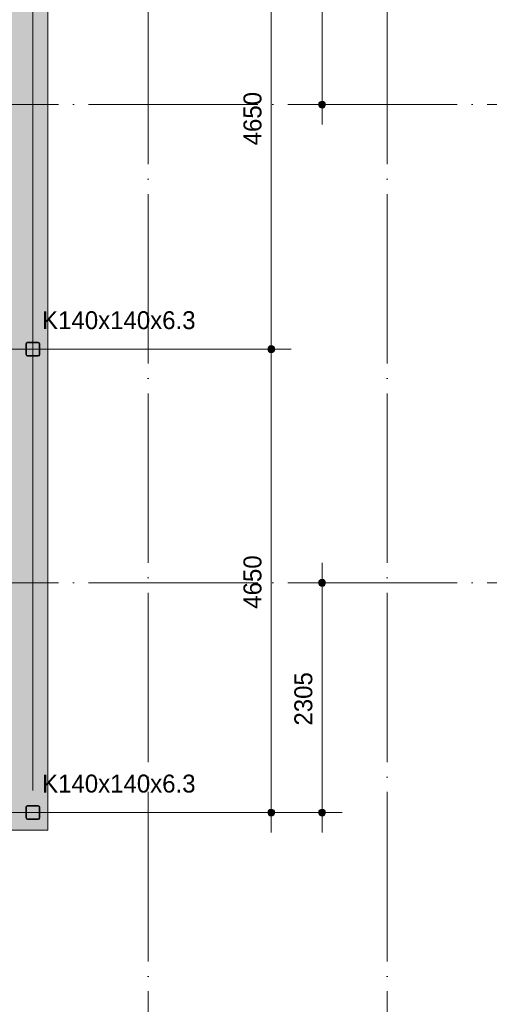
# Model space of a CAD drawing. Header units: millimetres. Extents: x -2900 to 56100, y -900 to 49332.
# Tile 33 of 35: x 37313 to 42023, y 29571 to 39452. Entities that reach past the tile are written whole.
import ezdxf

# ---------------------------------------------------------------- set-up
doc = ezdxf.new("R2010")
doc.units = ezdxf.units.MM
doc.linetypes.add('WSP_hartlijn', pattern=[800, 500, -100, 100, -100])
doc.linetypes.add('WSP_stramienlijn', pattern=[2000, 1700, -150, 0, -150])
for name, color, linetype, lineweight in [('00_maatvoering', 8, 'Continuous', 13), ('00_maatvoering-100', 8, 'Continuous', 13), ('07_stramien', 4, 'Continuous', 13), ('23_vloeren', 2, 'Continuous', 18), ('23_vloeren - hatch', 1, 'Continuous', 18), ('28_hoofddraagconstructies - kolommen en liggers - staal', 1, 'Continuous', 13), ('28_hoofddraagconstructies - kolommen en liggers - staal -cut-', 2, 'Continuous', 13), ('28_hoofddraagconstructies - tags', 7, 'Continuous', 18)]:
    doc.layers.add(name, color=color, linetype=linetype, lineweight=lineweight)
doc.styles.add('Revittext_2', font='txt', dxfattribs={"height": 180})
doc.styles.add('Revittext_I', font='txt', dxfattribs={"height": 180})
doc.dimstyles.new('WSP_18M_-_transparant', dxfattribs={"dimscale": 304.8, "dimtxt": 181.601257, "dimasz": 0.918635, "dimexe": 0.656168, "dimexo": 0.492126, "dimgap": 0.147638, "dimtad": 1, "dimdec": 0, "dimzin": 0, "dimdsep": 46, "dimtxsty": 'Revittext_2', "dimblk1": 'DOTSMALL', "dimblk2": 'DOTSMALL', "dimsah": 1, "dimcen": 0.09, "dimdle": 0.656168, "dimazin": 0, "dimtfac": 1, "dimtdec": 4, "dimtix": 1, "dimtmove": 0, "dimatfit": 3, "dimfxl": 1, "dimtvp": 1, "dimtolj": 1, "dimtzin": 0, "dimarcsym": 2})
doc.dimstyles.new('WSP_18M_-_transparant_1', dxfattribs={"dimscale": 304.8, "dimtxt": 181.601257, "dimasz": 0.918635, "dimexe": 0.656168, "dimexo": 0.492126, "dimgap": 0.147638, "dimtad": 1, "dimdec": 0, "dimzin": 0, "dimdsep": 46, "dimtxsty": 'Revittext_2', "dimblk1": 'DOTSMALL', "dimblk2": 'DOTSMALL', "dimsah": 1, "dimcen": 0.09, "dimdle": 0.656168, "dimazin": 0, "dimtfac": 1, "dimtdec": 4, "dimtix": 1, "dimtmove": 0, "dimatfit": 3, "dimfxl": 1, "dimtvp": 1, "dimtolj": 1, "dimtzin": 0, "dimarcsym": 2})
doc.dimstyles.new('WSP_18M_-_transparant_2', dxfattribs={"dimscale": 304.8, "dimtxt": 181.601257, "dimasz": 0.918635, "dimexe": 0.656168, "dimexo": 0.492126, "dimgap": 0.147638, "dimtad": 1, "dimdec": 0, "dimzin": 0, "dimdsep": 46, "dimtxsty": 'Revittext_2', "dimblk1": 'DOTSMALL', "dimblk2": 'DOTSMALL', "dimsah": 1, "dimcen": 0.09, "dimdle": 0.656168, "dimazin": 0, "dimtfac": 1, "dimtdec": 4, "dimtix": 1, "dimtmove": 0, "dimatfit": 3, "dimfxl": 1, "dimtvp": 1, "dimtolj": 1, "dimtzin": 0, "dimarcsym": 2})

# ---------------------------------------------------------------- blocks, each defined once
blk = doc.blocks.new('DIMBLOCK55-beg gr - plot - 100')
at = {"layer": '00_maatvoering-100'}
h = blk.add_hatch(color=256, dxfattribs=at)
edge = h.paths.add_edge_path()
edge.add_arc((39835.8, 36145), 35, 0, 360)
h = blk.add_hatch(color=256, dxfattribs=at)
edge = h.paths.add_edge_path()
edge.add_arc((39835.8, 31495), 35, 0, 360)
for p, q in [((31515, 36145), (40035.8, 36145)), ((39835.8, 31295), (39835.8, 36145)), ((31515, 31495), (40035.8, 31495))]:
    blk.add_line(p, q, dxfattribs=at)
at = {"layer": '00_maatvoering-100', "linetype": 'WSP_hartlijn'}
for p, q in [((39835.8, 36145), (31515, 36145)), ((39835.8, 31495), (31515, 31495))]:
    blk.add_line(p, q, dxfattribs=at)
at = {"layer": '00_maatvoering-100'}
for centre in [(39835.8, 36145), (39835.8, 31495)]:
    blk.add_circle(centre, 35, dxfattribs=at)
at = {"layer": '00_maatvoering-100', "color": 0, "insert": (39557.7, 33540.6), "char_height": 180, "width": 670.528, "attachment_point": 1, "rotation": 90, "line_spacing_factor": 0.931288, "style": 'Revittext_2'}
blk.add_mtext('4650', dxfattribs=at)
blk = doc.blocks.new('_DotSmall')
at = {"color": 0, "linetype": 'ByBlock', "const_width": 0.5}
blk.add_lwpolyline([(-0.0625, 0, 1), (0.0625, 0, 1)], format="xyb", close=True, dxfattribs=at)
blk = doc.blocks.new('DIMBLOCK56-beg gr - plot - 100')
at = {"layer": '00_maatvoering-100'}
h = blk.add_hatch(color=256, dxfattribs=at)
edge = h.paths.add_edge_path()
edge.add_arc((39835.8, 40795), 35, 0, 360)
h = blk.add_hatch(color=256, dxfattribs=at)
edge = h.paths.add_edge_path()
edge.add_arc((39835.8, 36145), 35, 0, 360)
for p, q in [((31515, 40795), (40035.8, 40795)), ((39835.8, 36145), (39835.8, 40795)), ((31515, 36145), (40035.8, 36145))]:
    blk.add_line(p, q, dxfattribs=at)
at = {"layer": '00_maatvoering-100', "linetype": 'WSP_hartlijn'}
for p, q in [((39835.8, 40795), (31515, 40795)), ((39835.8, 36145), (31515, 36145))]:
    blk.add_line(p, q, dxfattribs=at)
at = {"layer": '00_maatvoering-100'}
for centre in [(39835.8, 40795), (39835.8, 36145)]:
    blk.add_circle(centre, 35, dxfattribs=at)
at = {"layer": '00_maatvoering-100', "color": 0, "insert": (39557.7, 38190.6), "char_height": 180, "width": 670.528, "attachment_point": 1, "rotation": 90, "line_spacing_factor": 0.931288, "style": 'Revittext_2'}
blk.add_mtext('4650', dxfattribs=at)
blk = doc.blocks.new('DIMBLOCK58-beg gr - plot - 100')
at = {"layer": '00_maatvoering-100'}
h = blk.add_hatch(color=256, dxfattribs=at)
edge = h.paths.add_edge_path()
edge.add_arc((40345.8, 45445), 35, 0, 360)
h = blk.add_hatch(color=256, dxfattribs=at)
edge = h.paths.add_edge_path()
edge.add_arc((40345.8, 38600), 35, 0, 360)
for p, q in [((40345.8, 38400), (40345.8, 45645)), ((37665, 45445), (40545.8, 45445)), ((40446.3, 38600), (40145.8, 38600)), ((40345.8, 38600), (40446.3, 38600))]:
    blk.add_line(p, q, dxfattribs=at)
at = {"layer": '00_maatvoering-100', "linetype": 'WSP_hartlijn'}
blk.add_line((40345.8, 45445), (37665, 45445), dxfattribs=at)
at = {"layer": '00_maatvoering-100'}
for centre in [(40345.8, 45445), (40345.8, 38600)]:
    blk.add_circle(centre, 35, dxfattribs=at)
at = {"layer": '00_maatvoering-100', "color": 0, "insert": (40067.7, 41743.1), "char_height": 180, "width": 670.528, "attachment_point": 1, "rotation": 90, "line_spacing_factor": 0.931288, "style": 'Revittext_2'}
blk.add_mtext('6845', dxfattribs=at)
blk = doc.blocks.new('DIMBLOCK59-beg gr - plot - 100')
at = {"layer": '00_maatvoering-100'}
h = blk.add_hatch(color=256, dxfattribs=at)
edge = h.paths.add_edge_path()
edge.add_arc((40345.8, 33800), 35, 0, 360)
h = blk.add_hatch(color=256, dxfattribs=at)
edge = h.paths.add_edge_path()
edge.add_arc((40345.8, 31495), 35, 0, 360)
for p, q in [((40345.8, 34000), (40345.8, 31295)), ((40245.3, 33800), (40545.8, 33800)), ((40345.8, 33800), (40245.3, 33800)), ((37665, 31495), (40545.8, 31495))]:
    blk.add_line(p, q, dxfattribs=at)
at = {"layer": '00_maatvoering-100', "linetype": 'WSP_hartlijn'}
blk.add_line((40345.8, 31495), (37665, 31495), dxfattribs=at)
at = {"layer": '00_maatvoering-100'}
for centre in [(40345.8, 33800), (40345.8, 31495)]:
    blk.add_circle(centre, 35, dxfattribs=at)
at = {"layer": '00_maatvoering-100', "color": 0, "insert": (40067.7, 32368.1), "char_height": 180, "width": 670.528, "attachment_point": 1, "rotation": 90, "line_spacing_factor": 0.931288, "style": 'Revittext_2'}
blk.add_mtext('2305', dxfattribs=at)
blk = doc.blocks.new('DIMBLOCK61-beg gr - plot - 100')
at = {"layer": '00_maatvoering-100'}
h = blk.add_hatch(color=256, dxfattribs=at)
edge = h.paths.add_edge_path()
edge.add_arc((31295, 46006.5), 35, 0, 360)
h = blk.add_hatch(color=256, dxfattribs=at)
edge = h.paths.add_edge_path()
edge.add_arc((37445, 46006.5), 35, 0, 360)
for p, q in [((31295, 31715), (31295, 46206.5)), ((37445, 31715), (37445, 46206.5)), ((31295, 46006.5), (37445, 46006.5))]:
    blk.add_line(p, q, dxfattribs=at)
at = {"layer": '00_maatvoering-100', "linetype": 'WSP_hartlijn'}
for p, q in [((31295, 46006.5), (31295, 31715)), ((37445, 46006.5), (37445, 31715))]:
    blk.add_line(p, q, dxfattribs=at)
at = {"layer": '00_maatvoering-100'}
for centre in [(31295, 46006.5), (37445, 46006.5)]:
    blk.add_circle(centre, 35, dxfattribs=at)
at = {"layer": '00_maatvoering-100', "color": 0, "insert": (34090.6, 46284.6), "char_height": 180, "width": 670.528, "attachment_point": 1, "line_spacing_factor": 0.931288, "style": 'Revittext_2'}
blk.add_mtext('6150', dxfattribs=at)
blk = doc.blocks.new('DIMBLOCK62-beg gr - plot - 100')
at = {"layer": '00_maatvoering-100'}
h = blk.add_hatch(color=256, dxfattribs=at)
edge = h.paths.add_edge_path()
edge.add_arc((37445, 46006.5), 35, 0, 360)
h = blk.add_hatch(color=256, dxfattribs=at)
edge = h.paths.add_edge_path()
edge.add_arc((38600, 46006.5), 35, 0, 360)
for p, q in [((37445, 31715), (37445, 46206.5)), ((38600, 45906), (38600, 46206.5)), ((37445, 46006.5), (38800, 46006.5)), ((38600, 46006.5), (38600, 45906))]:
    blk.add_line(p, q, dxfattribs=at)
at = {"layer": '00_maatvoering-100', "linetype": 'WSP_hartlijn'}
blk.add_line((37445, 46006.5), (37445, 31715), dxfattribs=at)
at = {"layer": '00_maatvoering-100'}
for centre in [(37445, 46006.5), (38600, 46006.5)]:
    blk.add_circle(centre, 35, dxfattribs=at)
at = {"layer": '00_maatvoering-100', "color": 0, "insert": (37743.1, 46284.6), "char_height": 180, "width": 670.528, "attachment_point": 1, "line_spacing_factor": 0.931288, "style": 'Revittext_2'}
blk.add_mtext('1155', dxfattribs=at)

msp = doc.modelspace()

# ---------------------------------------------------------------- hatches: boundary and pattern name
at = {"layer": '23_vloeren - hatch'}
h = msp.add_hatch(color=256, dxfattribs=at)
h.paths.add_polyline_path([(31145, 31320), (37595, 31320), (37595, 45620), (31145, 45620), (31145, 31429.6)])
h.paths.add_polyline_path([(37499.3, 31425), (37390.8, 31425), (37379.6, 31429.6), (37375, 31440.7), (37375, 31549.2), (37379.6, 31560.4), (37390.8, 31565), (37499.3, 31565), (37510.4, 31560.4), (37515, 31549.2), (37515, 31440.7), (37510.4, 31429.6), (37505.9, 31427.8)])
h.paths.add_polyline_path([(31240.8, 31425), (31229.6, 31429.6), (31225, 31440.7), (31225, 31549.2), (31229.6, 31560.4), (31240.8, 31565), (31349.3, 31565), (31360.4, 31560.4), (31365, 31549.2), (31365, 31440.7), (31360.4, 31429.6), (31349.3, 31425)])
h.paths.add_polyline_path([(37390.8, 31431.3), (37499.3, 31431.3), (37505.9, 31434.1), (37508.7, 31440.7), (37508.7, 31549.2), (37505.9, 31555.9), (37499.3, 31558.7), (37390.8, 31558.7), (37384.1, 31555.9), (37381.3, 31549.2), (37381.3, 31440.7), (37384.1, 31434.1)])
h.paths.add_polyline_path([(31240.8, 31431.3), (31349.3, 31431.3), (31355.9, 31434.1), (31358.7, 31440.7), (31358.7, 31549.2), (31355.9, 31555.9), (31349.3, 31558.7), (31240.8, 31558.7), (31234.1, 31555.9), (31231.3, 31549.2), (31231.3, 31440.7), (31234.1, 31434.1)])
h.paths.add_polyline_path([(37390.8, 36075), (37379.6, 36079.6), (37375, 36090.7), (37375, 36199.2), (37379.6, 36210.4), (37390.8, 36215), (37499.3, 36215), (37510.4, 36210.4), (37515, 36199.2), (37515, 36090.7), (37510.4, 36079.6), (37499.3, 36075)])
h.paths.add_polyline_path([(31349.3, 36075), (31240.8, 36075), (31229.6, 36079.6), (31225, 36090.7), (31225, 36199.2), (31229.6, 36210.4), (31240.8, 36215), (31349.3, 36215), (31360.4, 36210.4), (31365, 36199.2), (31365, 36090.7), (31360.4, 36079.6), (31355.9, 36077.8)])
h.paths.add_polyline_path([(37390.8, 36081.3), (37499.3, 36081.3), (37505.9, 36084.1), (37508.7, 36090.7), (37508.7, 36199.2), (37505.9, 36205.9), (37499.3, 36208.7), (37390.8, 36208.7), (37384.1, 36205.9), (37381.3, 36199.2), (37381.3, 36090.7), (37384.1, 36084.1)])
h.paths.add_polyline_path([(31240.8, 36081.3), (31349.3, 36081.3), (31355.9, 36084.1), (31358.7, 36090.7), (31358.7, 36199.2), (31355.9, 36205.9), (31349.3, 36208.7), (31240.8, 36208.7), (31234.1, 36205.9), (31231.3, 36199.2), (31231.3, 36090.7), (31234.1, 36084.1)])
h.paths.add_polyline_path([(37390.8, 40725), (37379.6, 40729.6), (37375, 40740.7), (37375, 40849.2), (37379.6, 40860.4), (37390.8, 40865), (37499.3, 40865), (37510.4, 40860.4), (37515, 40849.2), (37515, 40740.7), (37510.4, 40729.6), (37499.3, 40725)])
h.paths.add_polyline_path([(31349.3, 40725), (31240.8, 40725), (31229.6, 40729.6), (31225, 40740.7), (31225, 40849.2), (31229.6, 40860.4), (31240.8, 40865), (31349.3, 40865), (31360.4, 40860.4), (31365, 40849.2), (31365, 40740.7), (31360.4, 40729.6), (31355.9, 40727.8)])
h.paths.add_polyline_path([(37390.8, 40731.3), (37499.3, 40731.3), (37505.9, 40734.1), (37508.7, 40740.7), (37508.7, 40849.2), (37505.9, 40855.9), (37499.3, 40858.7), (37390.8, 40858.7), (37384.1, 40855.9), (37381.3, 40849.2), (37381.3, 40740.7), (37384.1, 40734.1)])
h.paths.add_polyline_path([(31240.8, 40731.3), (31349.3, 40731.3), (31355.9, 40734.1), (31358.7, 40740.7), (31358.7, 40849.2), (31355.9, 40855.9), (31349.3, 40858.7), (31240.8, 40858.7), (31234.1, 40855.9), (31231.3, 40849.2), (31231.3, 40740.7), (31234.1, 40734.1)])
h.paths.add_polyline_path([(37390.8, 45375), (37379.6, 45379.6), (37375, 45390.7), (37375, 45499.2), (37379.6, 45510.4), (37390.8, 45515), (37499.3, 45515), (37510.4, 45510.4), (37515, 45499.2), (37515, 45390.7), (37510.4, 45379.6), (37499.3, 45375)])
h.paths.add_polyline_path([(31240.8, 45375), (31229.6, 45379.6), (31225, 45390.7), (31225, 45499.2), (31229.6, 45510.4), (31240.8, 45515), (31349.3, 45515), (31360.4, 45510.4), (31365, 45499.2), (31365, 45390.7), (31360.4, 45379.6), (31349.3, 45375)])
h.paths.add_polyline_path([(37390.8, 45381.3), (37499.3, 45381.3), (37505.9, 45384.1), (37508.7, 45390.7), (37508.7, 45499.2), (37505.9, 45505.9), (37499.3, 45508.7), (37390.8, 45508.7), (37384.1, 45505.9), (37381.3, 45499.2), (37381.3, 45390.7), (37384.1, 45384.1)])
h.paths.add_polyline_path([(31349.3, 45381.3), (31355.9, 45384.1), (31358.7, 45390.7), (31358.7, 45499.2), (31355.9, 45505.9), (31349.3, 45508.7), (31240.8, 45508.7), (31234.1, 45505.9), (31231.3, 45499.2), (31231.3, 45390.7), (31234.1, 45384.1), (31240.8, 45381.3)])
at = {"layer": '28_hoofddraagconstructies - kolommen en liggers - staal'}
h = msp.add_hatch(color=256, dxfattribs=at)
h.paths.add_polyline_path([(37499.3, 36075), (37510.4, 36079.6), (37515, 36090.7), (37515, 36199.2), (37510.4, 36210.4), (37499.3, 36215), (37390.8, 36215), (37379.6, 36210.4), (37375, 36199.2), (37375, 36090.7), (37379.6, 36079.6), (37390.8, 36075)])
h.paths.add_polyline_path([(37499.3, 36081.3), (37390.8, 36081.3), (37384.1, 36084.1), (37381.3, 36090.7), (37381.3, 36199.2), (37384.1, 36205.9), (37390.8, 36208.7), (37499.3, 36208.7), (37505.9, 36205.9), (37508.7, 36199.2), (37508.7, 36090.7), (37505.9, 36084.1)])
h = msp.add_hatch(color=256, dxfattribs=at)
h.paths.add_polyline_path([(37499.3, 31425), (37510.4, 31429.6), (37515, 31440.7), (37515, 31549.2), (37510.4, 31560.4), (37499.3, 31565), (37390.8, 31565), (37379.6, 31560.4), (37375, 31549.2), (37375, 31440.7), (37379.6, 31429.6), (37390.8, 31425)])
h.paths.add_polyline_path([(37499.3, 31431.3), (37390.8, 31431.3), (37384.1, 31434.1), (37381.3, 31440.7), (37381.3, 31549.2), (37384.1, 31555.9), (37390.8, 31558.7), (37499.3, 31558.7), (37505.9, 31555.9), (37508.7, 31549.2), (37508.7, 31440.7), (37505.9, 31434.1)])

# ---------------------------------------------------------------- linework, layer by layer
at = {"layer": '07_stramien', "linetype": 'WSP_stramienlijn'}
for p, q in [((38600, 0), (38600, 48432.3)), ((41000, 0), (41000, 48432.3)), ((-2000, 38600), (55200, 38600)), ((-2000, 33800), (55200, 33800))]:
    msp.add_line(p, q, dxfattribs=at)
at = {"layer": '23_vloeren'}
for p, q in [((37595, 31320), (37595, 45620)), ((31145, 31320), (37595, 31320))]:
    msp.add_line(p, q, dxfattribs=at)
at = {"layer": '28_hoofddraagconstructies - kolommen en liggers - staal -cut-'}
for p, q in [((37375, 36199.2), (37375, 36090.7)), ((37381.3, 36090.7), (37381.3, 36199.2)), ((37499.3, 36215), (37390.8, 36215)), ((37390.8, 36208.7), (37499.3, 36208.7)), ((37508.7, 36199.2), (37508.7, 36090.7)), ((37515, 36090.7), (37515, 36199.2)), ((37499.3, 36081.3), (37390.8, 36081.3)), ((37390.8, 36075), (37499.3, 36075)), ((37375, 31549.2), (37375, 31440.7)), ((37381.3, 31440.7), (37381.3, 31549.2)), ((37499.3, 31565), (37390.8, 31565)), ((37390.8, 31558.7), (37499.3, 31558.7)), ((37508.7, 31549.2), (37508.7, 31440.7)), ((37515, 31440.7), (37515, 31549.2)), ((37499.3, 31431.3), (37390.8, 31431.3)), ((37390.8, 31425), (37499.3, 31425))]:
    msp.add_line(p, q, dxfattribs=at)
for centre, radius, start, end in [((37390.8, 36199.2), 15.8, 90, 180), ((37390.8, 36199.2), 9.45, 90, 180), ((37499.3, 36199.2), 15.8, 0, 90), ((37499.3, 36199.2), 9.45, 0, 90), ((37390.8, 36090.7), 15.8, 180, 270), ((37390.8, 36090.7), 9.45, 180, 270), ((37499.3, 36090.7), 15.8, 270, 0), ((37499.3, 36090.7), 9.45, 270, 0), ((37390.8, 31549.2), 15.8, 90, 180), ((37390.8, 31549.2), 9.45, 90, 180), ((37499.3, 31549.2), 15.8, 0, 90), ((37499.3, 31549.2), 9.45, 0, 90), ((37390.8, 31440.7), 15.8, 180, 270), ((37390.8, 31440.7), 9.45, 180, 270), ((37499.3, 31440.7), 15.8, 270, 0), ((37499.3, 31440.7), 9.45, 270, 0)]:
    msp.add_arc(centre, radius, start, end, dxfattribs=at)

# ---------------------------------------------------------------- texts
at = {"layer": '28_hoofddraagconstructies - tags', "lineweight": 13, "char_height": 180, "width": 1899.999, "attachment_point": 1, "style": 'Revittext_I'}
for insert in [(37537.7, 36526), (37537.7, 31876)]:
    msp.add_mtext('K140x140x6.3', dxfattribs=dict(at, insert=insert))

# ---------------------------------------------------------------- dimensions: what is measured, and where the dimension line sits
at = {"layer": '00_maatvoering'}
for base, p1, p2, dimstyle, override, picture, middle in [((37445, 46006.5), (31295, 31565), (37445, 31565), 'WSP_18M_-_transparant', {"dimpost": '<>', "dimfxl": 6150}, 'DIMBLOCK61-beg gr - plot - 100', (34370, 46143.4)), ((38600, 46006.5), (37445, 31565), (38600, 46056), 'WSP_18M_-_transparant_2', {"dimpost": '<>', "dimfxl": 14536.990697}, 'DIMBLOCK62-beg gr - plot - 100', (38022.5, 46143.4))]:
    dim = msp.add_linear_dim(base=base, p1=p1, p2=p2, dimstyle=dimstyle, override=override, dxfattribs=at)
    dim.commit()
    dim.dimension.update_dxf_attribs({"geometry": picture, "text_midpoint": middle})
for base, p1, p2, dimstyle, override, picture, middle in [((40345.8, 45445), (40296.3, 38600), (37515, 45445), 'WSP_18M_-_transparant_1', {"dimpost": '<>', "dimfxl": 7388.479875}, 'DIMBLOCK58-beg gr - plot - 100', (40208.9, 42022.5)), ((39835.8, 40795), (31365, 36145), (31365, 40795), 'WSP_18M_-_transparant', {"dimpost": '<>', "dimfxl": 4650}, 'DIMBLOCK56-beg gr - plot - 100', (39698.9, 38470)), ((39835.8, 36145), (31365, 31495), (31365, 36145), 'WSP_18M_-_transparant', {"dimpost": '<>', "dimfxl": 4650}, 'DIMBLOCK55-beg gr - plot - 100', (39698.9, 33820)), ((40345.8, 31495), (40395.3, 33800), (37515, 31495), 'WSP_18M_-_transparant_1', {"dimpost": '<>', "dimfxl": 3689.051839}, 'DIMBLOCK59-beg gr - plot - 100', (40208.8, 32647.5))]:
    dim = msp.add_linear_dim(base=base, p1=p1, p2=p2, angle=90, dimstyle=dimstyle, override=override, dxfattribs=at)
    dim.commit()
    dim.dimension.update_dxf_attribs({"geometry": picture, "text_midpoint": middle})

doc.saveas('drawing.dxf')
